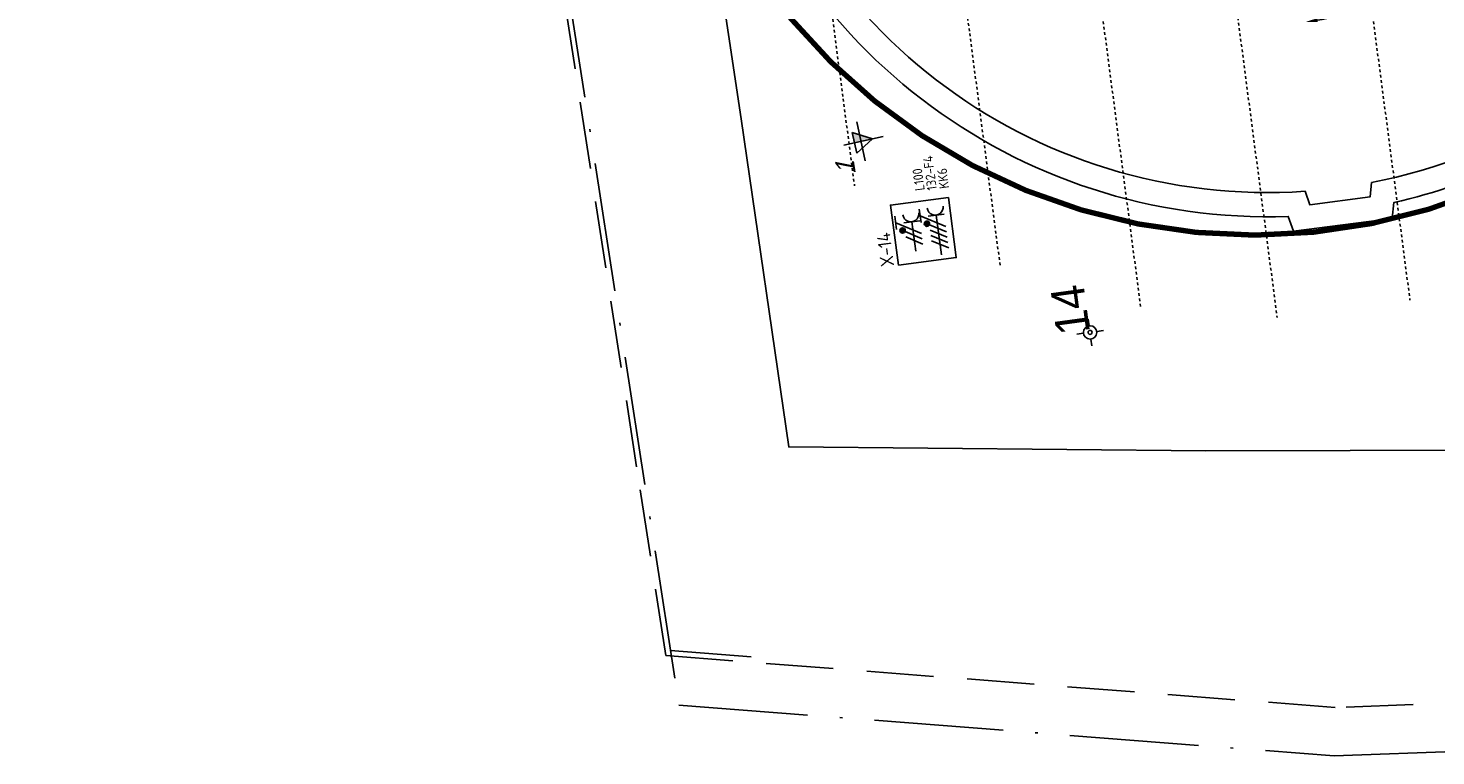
# Model space of a CAD drawing. Header units: metres. Extents: x 118052 to 118564, y 454784 to 455719.
# Tile 2 of 160: x 118152 to 118204, y 455148 to 455175. Entities that reach past the tile are written whole.
import ezdxf
from ezdxf.enums import TextEntityAlignment as Align

# ---------------------------------------------------------------- set-up
doc = ezdxf.new("R2010")
doc.units = ezdxf.units.M
doc.header["$LTSCALE"] = 0.5
doc.header["$PDMODE"] = 3
doc.header["$PDSIZE"] = 0.25
for name, pattern in [('ACAD_ISO10W100', [18, 12, -3, 0, -3]), ('DASHED', [19.05, 12.7, -6.35]), ('DASHED2', [0.375, 0.25, -0.125]), ('Tauw_L_Center2', [6.499, 4, -0.833, 0.833, -0.833])]:
    doc.linetypes.add(name, pattern=pattern)
for name, color, linetype in [('_gebouwen', 7, 'Continuous'), ('_verharding', 7, 'Continuous'), ('BL00_WERKGRENS', 5, 'DASHED2'), ('EL6221--', 6, 'Continuous'), ('EL6222--', 6, 'Continuous'), ('EL_N_A_EB00----REVISIE~-_-----', 1, 'Continuous'), ('Grens', 1, 'ACAD_ISO10W100'), ('KABELLOOP', 6, 'Continuous'), ('Koningsstal VIEUWPORT', 254, 'Continuous'), ('M01', 6, 'Continuous'), ('ZU_N_-_DX1AMA--_maatvoering_ANG__18_^200', 7, 'Continuous'), ('ZU_N_-_EL999---LD_pvc80_sdr00~H_-----', 2, 'Tauw_L_Center2'), ('ZU_N_-_MB00----SYM_SONDERING~-_001--', 1, 'Continuous'), ('ZU_N_-_TB00----tekst__35_^200~-_-----', 7, 'Continuous')]:
    doc.layers.add(name, color=color, linetype=linetype)
doc.layers.add('_hekwerk', color=7, linetype='Continuous', lineweight=50)
doc.styles.add('BURO-018', font='Isocp.shx', dxfattribs={"height": 360})
doc.styles.add('BURO-025', font='Isocp.shx', dxfattribs={"height": 500})
doc.styles.add('civiel', font='civiel.shx')
doc.styles.add('TAUW-ISOCP', font='tcb_isocp.shx')
doc.styles.add('tcb_isocp', font='tcb_isocp.shx')
doc.dimstyles.new('tzu18-dot_^200', dxfattribs={"dimscale": 200, "dimtxt": 1.8, "dimasz": 3, "dimexe": 2, "dimexo": 0, "dimgap": 0.5, "dimtad": 1, "dimdec": 0, "dimzin": 0, "dimdsep": 46, "dimtxsty": 'TAUW-ISOCP', "dimblk": 'DOTSMALL', "dimcen": 2, "dimdle": 1.5, "dimclre": 8, "dimadec": 0, "dimazin": 0, "dimtp": 1, "dimtm": 1, "dimtfac": 1, "dimtix": 1, "dimtmove": 1, "dimatfit": 3, "dimldrblk": 'DOTSMALL', "dimfxl": 1, "dimtvp": 0.5, "dimtolj": 1, "dimtzin": 0, "dimlwd": -1, "dimlwe": 5, "dimarcsym": 0})

# ---------------------------------------------------------------- blocks, each defined once
blk = doc.blocks.new('M01')
for points in [[(-1, 0), (-0.5, 0)], [(0, 0.5), (0, 1)], [(0.5, 0), (1, 0)], [(0, -0.5), (0, -1)]]:
    blk.add_lwpolyline(points)
for radius in [0.5, 0.15]:
    blk.add_circle((0, 0), radius)
blk = doc.blocks.new('zusondg1')
for p, q in [((0, -1.056), (0, 0.819)), ((-0.934, 0), (0.934, 0)), ((-0.5, 0.315), (0, -0.551)), ((-0.5, 0.315), (0.5, 0.315)), ((0, -0.551), (0.5, 0.315))]:
    blk.add_line(p, q)
for points in [[(0, -0.551), (0, 0.315), (0.5, 0.315)], [(0, -0.551), (0, 0.315), (0.5, 0.315), (0, -0.551)]]:
    blk.add_solid(points)
blk = doc.blocks.new('*D166')
at = {"layer": 'Defpoints', "color": 0, "transparency": 16777216}
for p in [(-247920, 74162), (-254674, 64213), (-284966, 59849), (-262230, 59850), (-238585, 59852)]:
    blk.add_point(p, dxfattribs=at)
at = {"layer": 'ZU_N_-_DX1AMA--_maatvoering_ANG__18_^200', "transparency": 16777216}
for start, end in [(25.5292, 42.1663), (2.8409, 13.3477)]:
    blk.add_arc((-262230, 59850), 8725, start, end, dxfattribs=at)
for points in [[(-255815, 65657), (-255711, 65756), (-256061, 66020)], [(-253444, 60284), (-253588, 60281), (-253505, 59851)]]:
    blk.add_solid(points, dxfattribs=at)
at = {"layer": 'ZU_N_-_DX1AMA--_maatvoering_ANG__18_^200', "transparency": 16777216, "insert": (-254003, 62754), "char_height": 360, "attachment_point": 5, "rotation": 109.4384, "style": 'civiel'}
blk.add_mtext('\\A1;45.00°', dxfattribs=at)
blk = doc.blocks.new('_DotSmall')
at = {"color": 0, "linetype": 'ByBlock', "const_width": 0.5}
blk.add_lwpolyline([(-0.0625, 0, 1), (0.0625, 0, 1)], format="xyb", close=True, dxfattribs=at)
blk = doc.blocks.new('*D172')
at = {"layer": 'Defpoints', "color": 0, "transparency": 16777216}
for p in [(-284966, 59849), (-262230, 59850), (-238585, 59852), (-275369, 54182), (-278808, 48242)]:
    blk.add_point(p, dxfattribs=at)
at = {"layer": 'ZU_N_-_DX1AMA--_maatvoering_ANG__18_^200', "transparency": 16777216}
for start, end in [(181.7335, 193.0116), (200.4302, 213.2701)]:
    blk.add_arc((-262230, 59850), 14309, start, end, dxfattribs=at)
for points in [[(-276604, 59416), (-276460, 59418), (-276539, 59849)], [(-274134, 52041), (-274253, 51960), (-273951, 51643)]]:
    blk.add_solid(points, dxfattribs=at)
at = {"layer": 'ZU_N_-_DX1AMA--_maatvoering_ANG__18_^200', "transparency": 16777216, "insert": (-275934, 55733), "char_height": 360, "attachment_point": 5, "rotation": 286.7209, "style": 'TAUW-ISOCP'}
blk.add_mtext('\\A1;35.00°', dxfattribs=at)
blk = doc.blocks.new('E00416')
at = {"color": 0, "linetype": 'Continuous'}
for p, q in [((-3, 7.98), (-3, 5.48)), ((-3, 6.73), (1.5, 4.13)), ((-1.5, 6.5), (1.5, 6.5)), ((0, 1), (0, 6.5)), ((1.5, 3.13), (-1.5, 4.87)), ((1.5, 2.13), (-1.5, 3.87))]:
    blk.add_line(p, q, dxfattribs=at)
at = {"color": 0, "linetype": 'Continuous', "const_width": 0.5}
blk.add_lwpolyline([(-1.68, 5.12, 1), (-2.18, 5.12, 1)], format="xyb", close=True, dxfattribs=at)
at = {"color": 0, "linetype": 'Continuous'}
blk.add_circle((-1.93, 5.12), 0.5, dxfattribs=at)
blk.add_arc((0, 8), 1.5, 180, 0, dxfattribs=at)
at = {"color": 0, "linetype": 'Continuous', "style": 'BURO-018', "flags": 1}
blk.add_attdef('E_MATCODE', text='', height=1.8, rotation=262.5837, dxfattribs=at).set_placement((-436086809.67, 176092602.94), align=Align.MIDDLE)
at = {"color": 0, "linetype": 'Continuous', "style": 'BURO-018'}
for tag, p in [('E_GKAST', (0, 13)), ('E_GROEP', (0, 10)), ('E_SGROEP', (4.5, 10))]:
    blk.add_attdef(tag, text='', height=1.8, dxfattribs=at).set_placement(p, align=Align.MIDDLE)
at = {"color": 0, "linetype": 'Continuous', "style": 'BURO-018', "flags": 1}
blk.add_attdef('E_VERMCODE', text='', height=1.8, dxfattribs=at).set_placement((13, 10), align=Align.MIDDLE)
blk = doc.blocks.new('111304D')
at = {"color": 0, "linetype": 'Continuous'}
for p, q in [((-3, 9.98), (-3, 7.48)), ((-3, 8.73), (1.5, 6.13)), ((-1.5, 8.5), (1.5, 8.5)), ((0, 1), (0, 8.5)), ((1.5, 5.13), (-1.5, 6.87)), ((1.5, 4.13), (-1.5, 5.87)), ((1.5, 3.13), (-1.5, 4.87)), ((1.5, 2.13), (-1.5, 3.87))]:
    blk.add_line(p, q, dxfattribs=at)
at = {"color": 0, "linetype": 'Continuous', "const_width": 0.5}
blk.add_lwpolyline([(-1.68, 7.12, 1), (-2.18, 7.12, 1)], format="xyb", close=True, dxfattribs=at)
at = {"color": 0, "linetype": 'Continuous'}
blk.add_circle((-1.93, 7.12), 0.5, dxfattribs=at)
blk.add_arc((0, 10), 1.5, 180, 0, dxfattribs=at)
at = {"color": 0, "linetype": 'Continuous', "style": 'BURO-018', "flags": 1}
blk.add_attdef('E_MATCODE', text='', height=1.8, rotation=262.5837, dxfattribs=at).set_placement((-436086809.67, 176092602.94), align=Align.MIDDLE)
at = {"color": 0, "linetype": 'Continuous', "style": 'BURO-018'}
for tag, p in [('E_GKAST', (0, 15.5)), ('E_GROEP', (0, 12.5)), ('E_SGROEP', (4.5, 12.5))]:
    blk.add_attdef(tag, text='', height=1.8, dxfattribs=at).set_placement(p, align=Align.MIDDLE)
at = {"color": 0, "linetype": 'Continuous', "style": 'BURO-018', "flags": 1}
blk.add_attdef('E_VERMCODE', text='', height=1.8, dxfattribs=at).set_placement((13, 12.5), align=Align.MIDDLE)
blk = doc.blocks.new('A$C051E189E')
at = {"layer": 'EL6221--'}
blk.add_lwpolyline([(-21340, 16265), (-19077, 16265), (-19077, 14084), (-21340, 14084)], close=True, dxfattribs=at)
ref = blk.add_blockref('111304D', (-21369, 14618), dxfattribs=dict(at, xscale=200, yscale=200, zscale=200, rotation=270.0000221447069))
ref.add_attrib('E_GROEP', 'KK6', dxfattribs={"layer": '0', "color": 1, "linetype": 'Continuous', "height": 360, "rotation": 0, "style": 'BURO-018'}).set_placement((-18347, 14189), align=Align.MIDDLE)
ref.add_attrib('E_GKAST', 'L100', dxfattribs={"layer": '0', "color": 1, "linetype": 'Continuous', "height": 360, "rotation": 0, "style": 'BURO-018'}).set_placement((-18269, 15103), align=Align.MIDDLE)
ref.add_attrib('E_SGROEP', '132-F4', dxfattribs={"layer": '0', "color": 1, "linetype": 'Continuous', "height": 360, "rotation": 0, "style": 'BURO-018'}).set_placement((-18082, 14650), align=Align.MIDDLE)
at = {"layer": 'EL6222--', "xscale": 200, "yscale": 200, "zscale": 200, "rotation": 270.0000221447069}
blk.add_blockref('E00416', (-21101, 15554), dxfattribs=at)
at = {"layer": 'EL6221--', "color": 2, "style": 'BURO-025'}
blk.add_text('X-14', height=500, dxfattribs=at).set_placement((-21338, 16418))
blk = doc.blocks.new('A$C6DFC50BF')
at = {"layer": 'KABELLOOP', "linetype": 'DASHED', "const_width": 200}
blk.add_lwpolyline([(-5706, 21708, 0.593975), (-14559, -16810)], format="xyb", dxfattribs=at)
blk = doc.blocks.new('Leidingen')
at = {"layer": 'ZU_N_-_EL999---LD_pvc80_sdr00~H_-----'}
for points in [[(-243669.1, 77350.1), (-280415.9, 77350.1)], [(-243669.1, 72350.1), (-284155.4, 72350.1)], [(-243669.1, 67350.1), (-286328.2, 67350.1)], [(-243669.1, 62350.1), (-257229.9, 62350.1), (-259729.9, 63350.1), (-264729.9, 63350.1), (-267229.9, 62350.1), (-287344.2, 62350.1)], [(-243669.1, 57350.1), (-257229.9, 57350.1), (-259729.9, 56350.1), (-264729.9, 56350.1), (-267229.9, 57350.1), (-287344.2, 57350.1)]]:
    blk.add_lwpolyline(points, dxfattribs=at)
at = {"layer": 'EL_N_A_EB00----REVISIE~-_-----'}
for name in ['A$C6DFC50BF', 'A$C051E189E']:
    blk.add_blockref(name, (-262229.9, 59850.1), dxfattribs=at)
at = {"layer": 'M01'}
ref = blk.add_blockref('M01', (-286988.3, 69345.6), dxfattribs=dict(at, xscale=499.999999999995, yscale=499.999999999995, zscale=499.999999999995, rotation=0.2803370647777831))
ref.add_attrib('TAG', '14', (-286988.3, 69345.6), dxfattribs={"layer": '0', "color": 81, "height": 1250, "rotation": 0.28034})
at = {"layer": 'ZU_N_-_MB00----SYM_SONDERING~-_001--', "xscale": 799.9999999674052, "yscale": 800.0000000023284, "zscale": 799.9999999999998, "rotation": 4.735440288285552}
blk.add_blockref('zusondg1', (-278807.7, 76894), dxfattribs=at)
at = {"layer": 'ZU_N_-_TB00----tekst__35_^200~-_-----', "style": 'tcb_isocp', "oblique": 20.00024}
blk.add_text('1', height=700, rotation=1.43544, dxfattribs=at).set_placement((-279739.7, 77596.3), align=Align.MIDDLE)
at = {"layer": 'ZU_N_-_DX1AMA--_maatvoering_ANG__18_^200'}
for base, line1, line2, override, picture, middle in [((-254674.5, 64212.8), ((-238585.1, 59851.6), (-284965.7, 59848.6)), ((-262229.9, 59850.1), (-247920.1, 74161.7)), {"dimasz": 2.16, "dimexe": 0, "dimgap": 0.6, "dimtad": 0, "dimtxsty": 'civiel', "dimcen": 0.1, "dimdle": 0, "dimclrd": 256, "dimclre": 3, "dimclrt": 256, "dimadec": 2, "dimtm": 0, "dimtofl": 0, "dimtmove": 0, "dimtvp": 0}, '*D166', (-254002.6, 62753.6)), ((-275368.5, 54182.3), ((-278808.3, 48241.8), (-262229.9, 59850.1)), ((-238585.1, 59851.6), (-284965.7, 59848.6)), {"dimasz": 2.16, "dimexe": 0, "dimgap": 0.6, "dimtad": 0, "dimcen": 0.1, "dimdle": 0, "dimclrd": 256, "dimclrt": 256, "dimadec": 2, "dimtm": 0, "dimtofl": 0, "dimtmove": 0, "dimtvp": 0}, '*D172', (-275933.9, 55733.2))]:
    dim = blk.add_angular_dim_2l(base=base, line1=line1, line2=line2, dimstyle='tzu18-dot_^200', override=override, dxfattribs=at)
    dim.commit()
    dim.dimension.update_dxf_attribs({"geometry": picture, "text_midpoint": middle, "dimtype": 162})

msp = doc.modelspace()

# ---------------------------------------------------------------- linework, layer by layer
msp.add_lwpolyline([(118178.529, 455151.71), (118175.528, 455151.942), (118175.528, 455151.942)])
at = {"layer": '_gebouwen'}
msp.add_lwpolyline([(118181.197, 455200.887), (118178.963, 455202.58), (118180.014, 455203.922), (118182.236, 455202.241, -0.172207), (118193.902, 455209.122), (118193.942, 455209.652), (118196.185, 455209.946), (118196.375, 455209.446, -0.378484), (118217.636, 455193.112), (118218.169, 455193.057), (118218.463, 455190.814), (118217.961, 455190.639, -0.378546), (118201.628, 455169.374), (118201.573, 455168.841), (118199.33, 455168.547), (118199.154, 455169.049, -0.378608), (118177.888, 455185.387), (118177.358, 455185.427), (118177.064, 455187.67), (118177.564, 455187.86, -0.171937)], format="xyb", close=True, dxfattribs=at)
at = {"layer": '_hekwerk', "lineweight": -2}
msp.add_lwpolyline([(118271.822, 455327.372), (118271.786, 455334.587), (118269.558, 455347.086), (118266.916, 455360.435), (118264.179, 455377.589), (118261.905, 455395.088), (118155.656, 455382.243), (118160.288, 455306.62), (118162.379, 455281.874), (118167.107, 455249.728), (118171.917, 455216.499), (118172.227, 455212.736), (118173.912, 455200.03), (118178.156, 455171.751), (118179.927, 455159.531), (118195.458, 455159.382), (118211.563, 455159.423), (118222.611, 455159.64), (118292.649, 455168.53), (118294.119, 455171.383), (118292.823, 455193.84), (118292.216, 455198.358)], dxfattribs=at)
at = {"layer": '_verharding'}
msp.add_lwpolyline([(118210.938, 455172.707, -0.112686), (118202.456, 455168.628), (118202.395, 455168.041), (118198.722, 455167.56), (118198.528, 455168.115, -0.360075), (118177.147, 455184.54), (118176.561, 455184.585), (118176.079, 455188.258), (118176.631, 455188.468, -0.153254), (118179.976, 455200.684), (118177.691, 455202.415), (118179.851, 455205.174), (118182.109, 455203.465, -0.153422), (118193.055, 455209.863), (118193.1, 455210.449), (118196.773, 455210.931), (118196.983, 455210.379, -0.029144), (118199.446, 455210.326, -0.029144)], format="xyb", dxfattribs=at)
at = {"layer": 'BL00_WERKGRENS', "color": 0, "ltscale": 20}
msp.add_lwpolyline([(118294.117, 455236.368), (118295.374, 455223.355), (118295.374, 455223.355), (118295.374, 455223.355), (118295.374, 455223.355), (118296.273, 455214.231), (118296.273, 455214.231), (118290.481, 455213.43), (118291.16, 455208.619), (118296.86, 455209.365), (118296.86, 455209.365), (118297.663, 455203.402), (118297.932, 455201.412), (118298.98, 455193.652), (118301.776, 455161.403), (118218.166, 455150.484), (118200.279, 455149.825), (118175.355, 455151.755), (118174.266, 455158.784), (118166.041, 455211.92), (118154.653, 455285.486)], dxfattribs=at)
at = {"layer": 'Grens', "color": 0, "ltscale": 0.8}
msp.add_lwpolyline([(118151.61, 455337.106), (118154.852, 455285.508), (118175.843, 455149.912), (118200.242, 455148.022), (118218.316, 455148.688), (118255.06, 455153.495), (118260.058, 455154.209), (118295.016, 455158.783), (118303.72, 455159.82), (118300.77, 455193.851), (118299.452, 455203.636), (118297.465, 455203.375), (118296.686, 455209.141), (118296.051, 455214.404), (118295.183, 455223.332), (118297.129, 455223.573), (118295.905, 455236.571), (118293.32, 455256.334), (118287.853, 455288.525), (118283.197, 455313.669), (118281.487, 455316.075), (118280.197, 455323.406), (118280.197, 455323.406), (118279.497, 455328.397)], dxfattribs=at)

# ---------------------------------------------------------------- block references
at = {"layer": 'Koningsstal VIEUWPORT', "color": 6, "xscale": 0.0009975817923, "yscale": 0.0009975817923, "zscale": 0.0009975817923, "rotation": 97.46987594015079}
msp.add_blockref('Leidingen', (118222.52, 455456.651), dxfattribs=at)

doc.saveas('drawing.dxf')
